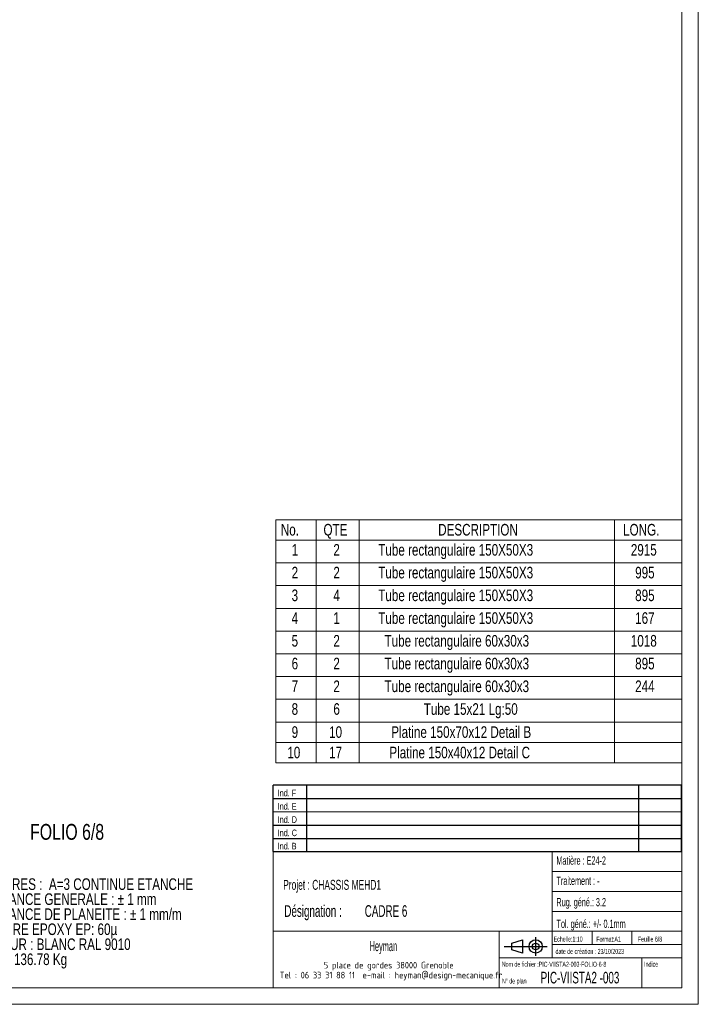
# Model space of a CAD drawing. Header units: millimetres. Extents: x 0 to 841, y 0 to 594.
# Tile 8 of 12: x 637 to 841, y 0 to 297. Entities that reach past the tile are written whole.
import ezdxf

# ---------------------------------------------------------------- set-up
doc = ezdxf.new("R2010")
doc.units = ezdxf.units.MM
doc.layers.add('NOTES', color=6, linetype='Continuous')
doc.styles.add('SLDTEXTSTYLE0', font='TXT', dxfattribs={"width": 0.75})
doc.styles.add('SLDTEXTSTYLE1', font='TXT', dxfattribs={"width": 0.632449})
doc.styles.add('SLDTEXTSTYLE2', font='ISOCP3', dxfattribs={"width": 0.809535})
doc.styles.add('SLDTEXTSTYLE3', font='TXT', dxfattribs={"width": 0.510176})

# ---------------------------------------------------------------- blocks, each defined once
blk = doc.blocks.new('TAB MODIFS')
for p, q in [((123, 20), (0, 20)), ((0, 0), (0, 20)), ((10, 20), (10, 0)), ((110, 20), (110, 0)), ((123, 0), (123, 20)), ((0, 16), (123, 16)), ((0, 8), (123, 8)), ((0, 4), (123, 4)), ((0, 0), (123, 0))]:
    blk.add_line(p, q)
at = {"color": 7, "linetype": 'Continuous', "lineweight": 18}
blk.add_line((0, 12), (123, 12), dxfattribs=at)
at = {"color": 7}
for tag in ['AUTOATTR0', 'AUTOATTR1', 'AUTOATTR2', 'AUTOATTR3', 'AUTOATTR4', 'AUTOATTR5', 'AUTOATTR6', 'AUTOATTR7', 'AUTOATTR8', 'AUTOATTR9']:
    blk.add_attdef(tag, (0, 0), '', height=1, dxfattribs=at)
at = {"layer": 'NOTES', "color": 211, "char_height": 2, "attachment_point": 1, "style": 'SLDTEXTSTYLE0'}
for s, insert in [('Ind. F', (1.36, 18.66)), ('Ind. E', (1.36, 14.66)), ('Ind. D', (1.36, 10.66)), ('Ind. C', (1.36, 6.66)), ('Ind. B', (1.36, 2.66))]:
    blk.add_mtext(s, dxfattribs=dict(at, insert=insert))
blk = doc.blocks.new('Bloc2')
for p, q in [((2.32, 3.8), (5.55, 4.8)), ((2.32, 1.8), (2.32, 3.8)), ((5.55, 4.8), (5.55, 0.8)), ((9.48, 0), (9.48, 5.6)), ((0, 2.8), (12.98, 2.8)), ((5.55, 0.8), (2.32, 1.8))]:
    blk.add_line(p, q)
for radius in [2, 1]:
    blk.add_circle((9.48, 2.8), radius)
blk = doc.blocks.new('SW_NOTE_0')
at = {"layer": 'NOTES', "color": 0, "char_height": 3.5, "attachment_point": 1, "style": 'SLDTEXTSTYLE0'}
for s, insert in [('SOUDURES :  A=3 CONTINUE ETANCHE', (0, 4.51)), ('TOLERANCE GENERALE : ± 1 mm', (0, -0.01)), ('TOLERANCE DE PLANEITE : ± 1 mm/m', (0, -4.54)), ('PEINTURE EPOXY EP: 60µ', (0, -9.07)), ('COULEUR : BLANC RAL 9010', (0, -13.59)), ('Masse : 136.78 Kg', (0, -18.12))]:
    blk.add_mtext(s, dxfattribs=dict(at, insert=insert))
blk = doc.blocks.new('SW_NOTE_2')
at = {"layer": 'NOTES', "color": 0, "char_height": 3.5, "attachment_point": 1, "style": 'SLDTEXTSTYLE1'}
for s, insert in [('Désignation :', (0, 4.51)), ('CADRE 6', (24.2, 4.51))]:
    blk.add_mtext(s, dxfattribs=dict(at, insert=insert))
blk = doc.blocks.new('SW_NOTE_3')
at = {"layer": 'NOTES', "color": 0, "char_height": 2, "attachment_point": 2, "style": 'SLDTEXTSTYLE2'}
for s, insert in [('5 place de gordes 38000 Grenoble', (17.58, 2.58)), ('Tel : 06 33 31 88 11  e-mail : heyman@design-mecanique.fr', (18.29, -0.42))]:
    blk.add_mtext(s, dxfattribs=dict(at, insert=insert))
blk = doc.blocks.new('SW_TABLEANNOTATION_0')
at = {"color": 0, "linetype": 'Continuous', "lineweight": 18}
for p, q in [((0, 0), (0, -73.27)), ((122.22, 0), (0, 0)), ((12.15, 0), (12.15, -6.15)), ((25.14, 0), (25.14, -6.15)), ((101.95, 0), (101.95, -6.15)), ((122.22, -73.27), (122.22, 0)), ((0, -6.15), (122.22, -6.15)), ((12.15, -6.15), (12.15, -73.27)), ((25.14, -6.15), (25.14, -73.27)), ((101.95, -6.15), (101.95, -73.27)), ((0, -13.01), (122.22, -13.01)), ((0, -19.86), (122.22, -19.86)), ((0, -26.71), (122.22, -26.71)), ((0, -33.56), (122.22, -33.56)), ((0, -40.41), (122.22, -40.41)), ((0, -47.26), (122.22, -47.26)), ((0, -54.11), (122.22, -54.11)), ((0, -60.96), (122.22, -60.96)), ((0, -67.11), (122.22, -67.11)), ((0, -73.27), (122.22, -73.27))]:
    blk.add_line(p, q, dxfattribs=at)
at = {"color": 0, "linetype": 'Continuous', "lineweight": 18, "char_height": 3.5, "attachment_point": 1, "style": 'SLDTEXTSTYLE0'}
for s, insert in [('No.', (1.53, -1.27)), ('QTE', (14.37, -1.27)), ('DESCRIPTION', (48.9, -1.27)), ('LONG.', (104.58, -1.27)), ('1', (4.78, -7.33)), ('2', (17.35, -7.33)), ('Tube rectangulaire 150X50X3', (30.86, -7.33)), ('2915', (106.91, -7.33)), ('2', (4.78, -14.18)), ('2', (17.35, -14.18)), ('Tube rectangulaire 150X50X3', (30.86, -14.18)), ('995', (108.21, -14.18)), ('Tube rectangulaire 150X50X3', (30.86, -21.03)), ('3', (4.78, -21.03)), ('4', (17.35, -21.03)), ('895', (108.21, -21.03)), ('4', (4.78, -27.88)), ('1', (17.35, -27.88)), ('Tube rectangulaire 150X50X3', (30.86, -27.88)), ('167', (108.21, -27.88)), ('5', (4.78, -34.73)), ('2', (17.35, -34.73)), ('Tube rectangulaire 60x30x3', (32.76, -34.73)), ('1018', (106.91, -34.73)), ('6', (4.78, -41.58)), ('2', (17.35, -41.58)), ('Tube rectangulaire 60x30x3', (32.76, -41.58)), ('895', (108.21, -41.58)), ('7', (4.78, -48.43)), ('2', (17.35, -48.43)), ('Tube rectangulaire 60x30x3', (32.76, -48.43)), ('244', (108.21, -48.43)), ('8', (4.78, -55.28)), ('6', (17.35, -55.28)), ('Tube 15x21 Lg:50', (44.56, -55.28)), ('9', (4.78, -62.22)), ('10', (16.06, -62.22)), ('Platine 150x70x12 Detail B', (34.77, -62.22)), ('Platine 150x40x12 Detail C', (34.21, -68.38)), ('10', (3.49, -68.38)), ('17', (16.06, -68.38))]:
    blk.add_mtext(s, dxfattribs=dict(at, insert=insert))

msp = doc.modelspace()

# ---------------------------------------------------------------- linework, layer by layer
at = {"lineweight": 18}
for p, q in [((841, 594), (841, 0)), ((836, 589), (836, 5)), ((713, 46), (713, 5)), ((836, 46), (713, 46)), ((797, 46), (797, 14)), ((836, 46), (836, 5)), ((797, 40), (836, 40)), ((797, 34), (836, 34)), ((797, 28), (836, 28)), ((713, 22), (836, 22)), ((781, 22), (781, 5)), ((809, 22), (809, 18)), ((821, 22), (821, 18)), ((797, 18), (836, 18)), ((781, 14), (836, 14)), ((824, 14), (824, 5)), ((836, 5), (5, 5)), ((713, 5), (836, 5)), ((841, 0), (0, 0))]:
    msp.add_line(p, q, dxfattribs=at)

# ---------------------------------------------------------------- block references
msp.add_blockref('SW_TABLEANNOTATION_0', (713.78, 145.98), dxfattribs=at)
for name, p in [('TAB MODIFS', (712.99, 45.99)), ('Bloc2', (782.56, 14.63))]:
    msp.add_blockref(name, p)
at = {"layer": 'NOTES'}
for name, p in [('SW_NOTE_0', (621.7, 33.44)), ('SW_NOTE_2', (716.37, 25.34)), ('SW_NOTE_3', (730.22, 10.21))]:
    msp.add_blockref(name, p, dxfattribs=at)

# ---------------------------------------------------------------- texts
for s, insert, char_height, attachment_point, style in [('FOLIO 6/8', (639.81, 54.33), 4.762, 1, 'SLDTEXTSTYLE0'), ('Matière : E24-2', (798.27, 44.56), 2.5, 1, 'SLDTEXTSTYLE1'), ('Traitement : -', (798.3, 38.47), 2.5, 1, 'SLDTEXTSTYLE1'), ('Projet : CHASSIS MEHD1', (716.02, 37.49), 3, 1, 'SLDTEXTSTYLE1'), ('Rug. géné.: 3.2', (798.28, 32.03), 2.5, 1, 'SLDTEXTSTYLE1'), ('Tol. géné.: +/- 0.1mm', (798.32, 25.5), 2.5, 1, 'SLDTEXTSTYLE1'), ('Heyman', (746.18, 19.03), 3, 2, 'SLDTEXTSTYLE3'), ('Echelle:1:10', (797.45, 20.4), 1.5, 1, 'SLDTEXTSTYLE1'), ('Format:A1', (810.29, 20.38), 1.5, 1, 'SLDTEXTSTYLE1'), ('Feuille 6/8', (822.81, 20.38), 1.5, 1, 'SLDTEXTSTYLE1'), ('date de création : 23/10/2023', (798.01, 16.69), 1.5, 1, 'SLDTEXTSTYLE1'), ('Nom de fichier :PIC-VIISTA2-003-FOLIO-6-8', (781.85, 12.82), 1.5, 1, 'SLDTEXTSTYLE1'), ('Indice', (824.69, 12.86), 1.5, 1, 'SLDTEXTSTYLE1'), ('PIC-VIISTA2 -003', (793.54, 9.79), 3.5, 1, 'SLDTEXTSTYLE1'), ('N° de plan', (781.88, 7.77), 1.5, 1, 'SLDTEXTSTYLE1')]:
    msp.add_mtext(s, dxfattribs=dict(at, insert=insert, char_height=char_height, attachment_point=attachment_point, style=style))

doc.saveas('drawing.dxf')
